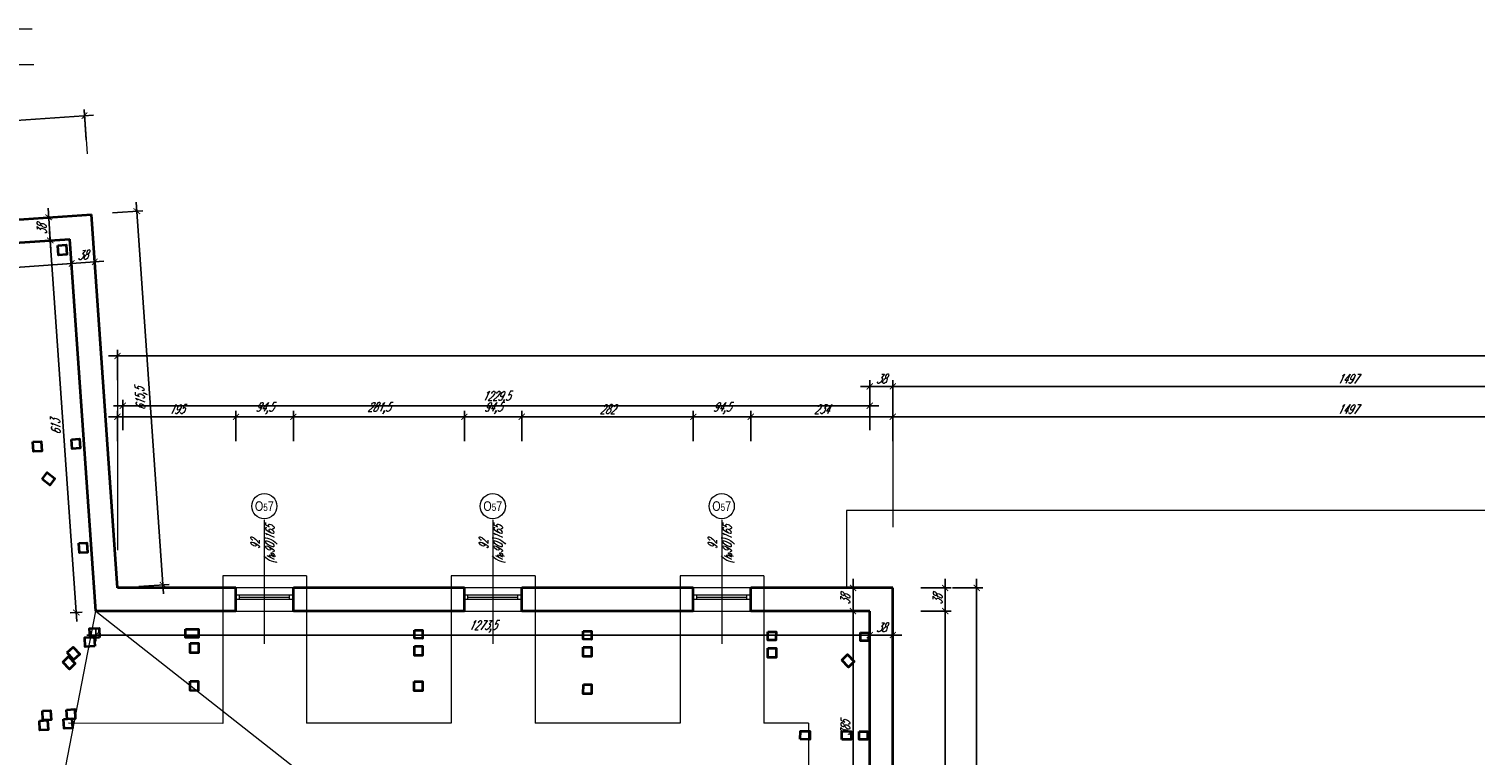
# Model space of a CAD drawing. Header units: millimetres. Extents: x 402 to 79005, y -7782 to 89952.
# Tile 9 of 256: x 22728 to 25107, y 10147 to 11341. Entities that reach past the tile are written whole.
import ezdxf

# ---------------------------------------------------------------- set-up
doc = ezdxf.new("R2010")
doc.units = ezdxf.units.MM
doc.header["$LTSCALE"] = 10
doc.linetypes.add('DASHED', pattern=[19.05, 12.7, -6.35])
doc.layers.get('0').update_dxf_attribs({"lineweight": 0})
doc.layers.get('Defpoints').update_dxf_attribs({"color": 253})
for name, color, linetype, lineweight in [('01-2_konstrukcja dachu', 253, 'Continuous', 35), ('01_ściany', 253, 'Continuous', 35), ('03-01_okna', 253, 'Continuous', 15), ('04-1_widok', 253, 'Continuous', 5), ('04-2_nad', 253, 'DASHED', 5), ('05-01_wymiary', 253, 'Continuous', 5), ('05-03_opis', 253, 'Continuous', 5)]:
    doc.layers.add(name, color=color, linetype=linetype, lineweight=lineweight)
doc.styles.add('ariel', font='ARIAL.TTF', dxfattribs={"width": 0.8})
doc.styles.add('ariel_wym', font='simplex.shx', dxfattribs={"width": 0.65, "oblique": 25})
doc.dimstyles.new('ariel 50', dxfattribs={"dimtxt": 15, "dimasz": 10, "dimexe": 10, "dimexo": 0, "dimgap": 5, "dimtad": 1, "dimdec": 1, "dimrnd": 0.5, "dimtxsty": 'ariel_wym', "dimblk": 'ARCHTICK', "dimcen": 2.5, "dimdle": 15, "dimazin": 0, "dimtfac": 1, "dimtdec": 1, "dimtix": 1, "dimtmove": 0, "dimatfit": 3, "dimldrblk": 'DOT', "dimfxl": 0, "dimarcsym": 0})
doc.dimstyles.new('ariel 50 wnętrze', dxfattribs={"dimtxt": 15, "dimasz": 10, "dimexe": 10, "dimexo": 0, "dimgap": 5, "dimtad": 1, "dimdec": 1, "dimrnd": 0.5, "dimtxsty": 'ariel_wym', "dimblk": 'ARCHTICK', "dimcen": 2.5, "dimdle": 15, "dimazin": 0, "dimtfac": 1, "dimtdec": 1, "dimtix": 1, "dimtmove": 0, "dimatfit": 3, "dimldrblk": 'DOT', "dimfxl": 0, "dimarcsym": 0})

# ---------------------------------------------------------------- blocks, each defined once
blk = doc.blocks.new('_ArchTick')
at = {"color": 0, "linetype": 'ByBlock', "const_width": 0.15}
blk.add_lwpolyline([(-0.5, -0.5), (0.5, 0.5)], dxfattribs=at)
blk = doc.blocks.new('*D3424')
at = {"layer": '05-01_wymiary', "color": 0, "lineweight": -2}
for p, q in [((22873.3, 10662.9), (22873.3, 10712.9)), ((23068.2, 10662.9), (23068.2, 10712.9)), ((22858.3, 10702.9), (23083.2, 10702.9))]:
    blk.add_line(p, q, dxfattribs=at)
at = {"layer": 'Defpoints', "color": 0, "lineweight": 0}
for p in [(23068.2, 10702.9), (22873.3, 10421.5), (23068.2, 10383.5)]:
    blk.add_point(p, dxfattribs=at)
at = {"layer": '05-01_wymiary', "color": 0, "lineweight": -2, "xscale": 10, "yscale": 10, "zscale": 10, "rotation": 180}
blk.add_blockref('_ArchTick', (22873.3, 10702.9), dxfattribs=at)
at = {"layer": '05-01_wymiary', "color": 0, "lineweight": -2, "xscale": 10, "yscale": 10, "zscale": 10}
blk.add_blockref('_ArchTick', (23068.2, 10702.9), dxfattribs=at)
at = {"layer": '05-01_wymiary', "color": 0, "insert": (22970.7, 10715.4), "char_height": 15, "attachment_point": 5, "style": 'ariel_wym'}
blk.add_mtext('195', dxfattribs=at)
blk = doc.blocks.new('_Dot')
at = {"color": 0, "linetype": 'ByBlock', "lineweight": -2}
blk.add_line((-0.5, 0), (-1, 0), dxfattribs=at)
at = {"color": 0, "linetype": 'ByBlock', "const_width": 0.5}
blk.add_lwpolyline([(-0.25, 0, 1), (0.25, 0, 1)], format="xyb", close=True, dxfattribs=at)
blk = doc.blocks.new('*D3425')
at = {"layer": '05-01_wymiary', "color": 0, "lineweight": -2}
for p, q in [((23068.2, 10662.9), (23068.2, 10712.9)), ((23162.7, 10662.9), (23162.7, 10712.9)), ((23053.2, 10702.9), (23177.7, 10702.9))]:
    blk.add_line(p, q, dxfattribs=at)
at = {"layer": 'Defpoints', "color": 0, "lineweight": 0}
for p in [(23162.7, 10702.9), (23068.2, 10383.5), (23162.7, 10383.5)]:
    blk.add_point(p, dxfattribs=at)
at = {"layer": '05-01_wymiary', "color": 0, "lineweight": -2, "xscale": 10, "yscale": 10, "zscale": 10, "rotation": 180}
blk.add_blockref('_ArchTick', (23068.2, 10702.9), dxfattribs=at)
at = {"layer": '05-01_wymiary', "color": 0, "lineweight": -2, "xscale": 10, "yscale": 10, "zscale": 10}
blk.add_blockref('_ArchTick', (23162.7, 10702.9), dxfattribs=at)
at = {"layer": '05-01_wymiary', "color": 0, "insert": (23115.4, 10716.8), "char_height": 15, "attachment_point": 5, "style": 'ariel_wym'}
blk.add_mtext('94,5', dxfattribs=at)
blk = doc.blocks.new('*D3426')
at = {"layer": '05-01_wymiary', "color": 0, "lineweight": -2}
for p, q in [((23162.7, 10662.9), (23162.7, 10712.9)), ((23444.1, 10662.9), (23444.1, 10712.9)), ((23147.7, 10702.9), (23459.1, 10702.9))]:
    blk.add_line(p, q, dxfattribs=at)
at = {"layer": 'Defpoints', "color": 0, "lineweight": 0}
for p in [(23444.1, 10702.9), (23162.7, 10383.5), (23444.1, 10383.5)]:
    blk.add_point(p, dxfattribs=at)
at = {"layer": '05-01_wymiary', "color": 0, "lineweight": -2, "xscale": 10, "yscale": 10, "zscale": 10, "rotation": 180}
blk.add_blockref('_ArchTick', (23162.7, 10702.9), dxfattribs=at)
at = {"layer": '05-01_wymiary', "color": 0, "lineweight": -2, "xscale": 10, "yscale": 10, "zscale": 10}
blk.add_blockref('_ArchTick', (23444.1, 10702.9), dxfattribs=at)
at = {"layer": '05-01_wymiary', "color": 0, "insert": (23303.4, 10716.8), "char_height": 15, "attachment_point": 5, "style": 'ariel_wym'}
blk.add_mtext('281,5', dxfattribs=at)
blk = doc.blocks.new('*D3427')
at = {"layer": '05-01_wymiary', "color": 0, "lineweight": -2}
for p, q in [((23444.1, 10662.9), (23444.1, 10712.9)), ((23538.6, 10662.9), (23538.6, 10712.9)), ((23429.1, 10702.9), (23553.6, 10702.9))]:
    blk.add_line(p, q, dxfattribs=at)
at = {"layer": 'Defpoints', "color": 0, "lineweight": 0}
for p in [(23538.6, 10702.9), (23444.1, 10383.5), (23538.6, 10383.5)]:
    blk.add_point(p, dxfattribs=at)
at = {"layer": '05-01_wymiary', "color": 0, "lineweight": -2, "xscale": 10, "yscale": 10, "zscale": 10, "rotation": 180}
blk.add_blockref('_ArchTick', (23444.1, 10702.9), dxfattribs=at)
at = {"layer": '05-01_wymiary', "color": 0, "lineweight": -2, "xscale": 10, "yscale": 10, "zscale": 10}
blk.add_blockref('_ArchTick', (23538.6, 10702.9), dxfattribs=at)
at = {"layer": '05-01_wymiary', "color": 0, "insert": (23491.4, 10716.8), "char_height": 15, "attachment_point": 5, "style": 'ariel_wym'}
blk.add_mtext('94,5', dxfattribs=at)
blk = doc.blocks.new('*D3428')
at = {"layer": '05-01_wymiary', "color": 0, "lineweight": -2}
for p, q in [((23538.6, 10662.9), (23538.6, 10712.9)), ((23820.9, 10662.9), (23820.9, 10712.9)), ((23523.6, 10702.9), (23835.9, 10702.9))]:
    blk.add_line(p, q, dxfattribs=at)
at = {"layer": 'Defpoints', "color": 0, "lineweight": 0}
for p in [(23820.9, 10702.9), (23538.6, 10383.5), (23820.9, 10383.5)]:
    blk.add_point(p, dxfattribs=at)
at = {"layer": '05-01_wymiary', "color": 0, "lineweight": -2, "xscale": 10, "yscale": 10, "zscale": 10, "rotation": 180}
blk.add_blockref('_ArchTick', (23538.6, 10702.9), dxfattribs=at)
at = {"layer": '05-01_wymiary', "color": 0, "lineweight": -2, "xscale": 10, "yscale": 10, "zscale": 10}
blk.add_blockref('_ArchTick', (23820.9, 10702.9), dxfattribs=at)
at = {"layer": '05-01_wymiary', "color": 0, "insert": (23679.7, 10715.4), "char_height": 15, "attachment_point": 5, "style": 'ariel_wym'}
blk.add_mtext('282', dxfattribs=at)
blk = doc.blocks.new('*D3429')
at = {"layer": '05-01_wymiary', "color": 0, "lineweight": -2}
for p, q in [((23820.9, 10662.9), (23820.9, 10712.9)), ((23915.4, 10662.9), (23915.4, 10712.9)), ((23805.9, 10702.9), (23930.4, 10702.9))]:
    blk.add_line(p, q, dxfattribs=at)
at = {"layer": 'Defpoints', "color": 0, "lineweight": 0}
for p in [(23915.4, 10702.9), (23820.9, 10383.5), (23915.4, 10383.5)]:
    blk.add_point(p, dxfattribs=at)
at = {"layer": '05-01_wymiary', "color": 0, "lineweight": -2, "xscale": 10, "yscale": 10, "zscale": 10, "rotation": 180}
blk.add_blockref('_ArchTick', (23820.9, 10702.9), dxfattribs=at)
at = {"layer": '05-01_wymiary', "color": 0, "lineweight": -2, "xscale": 10, "yscale": 10, "zscale": 10}
blk.add_blockref('_ArchTick', (23915.4, 10702.9), dxfattribs=at)
at = {"layer": '05-01_wymiary', "color": 0, "insert": (23868.1, 10716.8), "char_height": 15, "attachment_point": 5, "style": 'ariel_wym'}
blk.add_mtext('94,5', dxfattribs=at)
blk = doc.blocks.new('*D3430')
at = {"layer": '05-01_wymiary', "color": 0, "lineweight": -2}
for p, q in [((23915.4, 10662.9), (23915.4, 10712.9)), ((24149.2, 10662.9), (24149.2, 10712.9)), ((23900.4, 10702.9), (24164.2, 10702.9))]:
    blk.add_line(p, q, dxfattribs=at)
at = {"layer": 'Defpoints', "color": 0, "lineweight": 0}
for p in [(24149.2, 10702.9), (24149.2, 10421.5), (23915.4, 10383.5)]:
    blk.add_point(p, dxfattribs=at)
at = {"layer": '05-01_wymiary', "color": 0, "lineweight": -2, "xscale": 10, "yscale": 10, "zscale": 10, "rotation": 180}
blk.add_blockref('_ArchTick', (23915.4, 10702.9), dxfattribs=at)
at = {"layer": '05-01_wymiary', "color": 0, "lineweight": -2, "xscale": 10, "yscale": 10, "zscale": 10}
blk.add_blockref('_ArchTick', (24149.2, 10702.9), dxfattribs=at)
at = {"layer": '05-01_wymiary', "color": 0, "insert": (24032.3, 10715.4), "char_height": 15, "attachment_point": 5, "style": 'ariel_wym'}
blk.add_mtext('234', dxfattribs=at)
blk = doc.blocks.new('*D3431')
at = {"layer": '05-01_wymiary', "color": 0, "lineweight": -2}
for p, q in [((24149.2, 10662.9), (24149.2, 10712.9)), ((25646.2, 10662.9), (25646.2, 10712.9)), ((24134.2, 10702.9), (25661.2, 10702.9))]:
    blk.add_line(p, q, dxfattribs=at)
at = {"layer": 'Defpoints', "color": 0, "lineweight": 0}
for p in [(25646.2, 10702.9), (24149.2, 10421.5), (25646.2, 10421.5)]:
    blk.add_point(p, dxfattribs=at)
at = {"layer": '05-01_wymiary', "color": 0, "lineweight": -2, "xscale": 10, "yscale": 10, "zscale": 10, "rotation": 180}
blk.add_blockref('_ArchTick', (24149.2, 10702.9), dxfattribs=at)
at = {"layer": '05-01_wymiary', "color": 0, "lineweight": -2, "xscale": 10, "yscale": 10, "zscale": 10}
blk.add_blockref('_ArchTick', (25646.2, 10702.9), dxfattribs=at)
at = {"layer": '05-01_wymiary', "color": 0, "insert": (24897.7, 10715.4), "char_height": 15, "attachment_point": 5, "style": 'ariel_wym'}
blk.add_mtext('1497', dxfattribs=at)
blk = doc.blocks.new('*D3450')
at = {"layer": '05-01_wymiary', "color": 0, "lineweight": -2}
for p, q in [((24149.2, 10712.9), (24149.2, 10762.9)), ((25646.2, 10712.9), (25646.2, 10762.9)), ((25661.2, 10752.9), (24134.2, 10752.9))]:
    blk.add_line(p, q, dxfattribs=at)
at = {"layer": 'Defpoints', "color": 0, "lineweight": 0}
for p in [(24149.2, 10752.9), (24149.2, 10421.5), (25646.2, 10421.5)]:
    blk.add_point(p, dxfattribs=at)
at = {"layer": '05-01_wymiary', "color": 0, "lineweight": -2, "xscale": 10, "yscale": 10, "zscale": 10, "rotation": 180}
blk.add_blockref('_ArchTick', (24149.2, 10752.9), dxfattribs=at)
at = {"layer": '05-01_wymiary', "color": 0, "lineweight": -2, "xscale": 10, "yscale": 10, "zscale": 10}
blk.add_blockref('_ArchTick', (25646.2, 10752.9), dxfattribs=at)
at = {"layer": '05-01_wymiary', "color": 0, "insert": (24897.7, 10765.4), "char_height": 15, "attachment_point": 5, "style": 'ariel_wym'}
blk.add_mtext('1497', dxfattribs=at)
blk = doc.blocks.new('*D3451')
at = {"layer": '05-01_wymiary', "color": 0, "lineweight": -2}
for p, q in [((24111.2, 10712.9), (24111.2, 10762.9)), ((24149.2, 10712.9), (24149.2, 10762.9)), ((24164.2, 10752.9), (24096.2, 10752.9))]:
    blk.add_line(p, q, dxfattribs=at)
at = {"layer": 'Defpoints', "color": 0, "lineweight": 0}
for p in [(24111.2, 10752.9), (24149.2, 10421.5), (24111.2, 10383.5)]:
    blk.add_point(p, dxfattribs=at)
at = {"layer": '05-01_wymiary', "color": 0, "lineweight": -2, "xscale": 10, "yscale": 10, "zscale": 10, "rotation": 180}
blk.add_blockref('_ArchTick', (24111.2, 10752.9), dxfattribs=at)
at = {"layer": '05-01_wymiary', "color": 0, "lineweight": -2, "xscale": 10, "yscale": 10, "zscale": 10}
blk.add_blockref('_ArchTick', (24149.2, 10752.9), dxfattribs=at)
at = {"layer": '05-01_wymiary', "color": 0, "insert": (24130.2, 10765.4), "char_height": 15, "attachment_point": 5, "style": 'ariel_wym'}
blk.add_mtext('38', dxfattribs=at)
blk = doc.blocks.new('*D3452')
at = {"layer": '05-01_wymiary', "color": 0, "lineweight": -2}
for p, q in [((24126.2, 10721), (22866.9, 10721)), ((22881.9, 10681), (22881.9, 10731)), ((24111.2, 10681), (24111.2, 10731))]:
    blk.add_line(p, q, dxfattribs=at)
at = {"layer": 'Defpoints', "color": 0, "lineweight": 0}
for p in [(22881.9, 10721), (24111.2, 10383.5), (22881.9, 10297.5)]:
    blk.add_point(p, dxfattribs=at)
at = {"layer": '05-01_wymiary', "color": 0, "lineweight": -2, "xscale": 10, "yscale": 10, "zscale": 10, "rotation": 180}
blk.add_blockref('_ArchTick', (22881.9, 10721), dxfattribs=at)
at = {"layer": '05-01_wymiary', "color": 0, "lineweight": -2, "xscale": 10, "yscale": 10, "zscale": 10}
blk.add_blockref('_ArchTick', (24111.2, 10721), dxfattribs=at)
at = {"layer": '05-01_wymiary', "color": 0, "insert": (23496.6, 10735), "char_height": 15, "attachment_point": 5, "style": 'ariel_wym'}
blk.add_mtext('1229,5', dxfattribs=at)
blk = doc.blocks.new('*D3453')
at = {"layer": '05-01_wymiary', "color": 0, "lineweight": -2}
for p, q in [((22873.3, 10762.9), (22873.3, 10812.9)), ((27686.2, 10762.9), (27686.2, 10812.9)), ((22858.3, 10802.9), (27701.2, 10802.9))]:
    blk.add_line(p, q, dxfattribs=at)
at = {"layer": 'Defpoints', "color": 0, "lineweight": 0}
for p in [(27686.2, 10802.9), (22873.3, 10421.5), (27686.2, 10383.5)]:
    blk.add_point(p, dxfattribs=at)
at = {"layer": '05-01_wymiary', "color": 0, "lineweight": -2, "xscale": 10, "yscale": 10, "zscale": 10, "rotation": 180}
blk.add_blockref('_ArchTick', (22873.3, 10802.9), dxfattribs=at)
at = {"layer": '05-01_wymiary', "color": 0, "lineweight": -2, "xscale": 10, "yscale": 10, "zscale": 10}
blk.add_blockref('_ArchTick', (27686.2, 10802.9), dxfattribs=at)
at = {"layer": '05-01_wymiary', "color": 0, "insert": (25279.7, 10815.4), "char_height": 15, "attachment_point": 5, "style": 'ariel_wym'}
blk.add_mtext('4813', dxfattribs=at)
blk = doc.blocks.new('*D3454')
at = {"layer": '05-01_wymiary', "color": 0, "lineweight": -2}
for p, q in [((24235.5, 10436.5), (24235.5, 10368.5)), ((24195.5, 10421.5), (24245.5, 10421.5)), ((24195.5, 10383.5), (24245.5, 10383.5))]:
    blk.add_line(p, q, dxfattribs=at)
at = {"layer": 'Defpoints', "color": 0, "lineweight": 0}
for p in [(24149.2, 10421.5), (24111.2, 10383.5), (24235.5, 10383.5)]:
    blk.add_point(p, dxfattribs=at)
at = {"layer": '05-01_wymiary', "color": 0, "lineweight": -2, "xscale": 10, "yscale": 10, "zscale": 10}
for p, rotation in [((24235.5, 10421.5), 90), ((24235.5, 10383.5), 270)]:
    blk.add_blockref('_ArchTick', p, dxfattribs=dict(at, rotation=rotation))
at = {"layer": '05-01_wymiary', "color": 0, "insert": (24223, 10402.5), "char_height": 15, "attachment_point": 5, "rotation": 90, "style": 'ariel_wym'}
blk.add_mtext('38', dxfattribs=at)
blk = doc.blocks.new('*D3455')
at = {"layer": '05-01_wymiary', "color": 0, "lineweight": -2}
for p, q in [((24195.5, 10383.5), (24245.5, 10383.5)), ((24235.5, 10398.5), (24235.5, 9366.9)), ((24195.5, 9381.9), (24245.5, 9381.9))]:
    blk.add_line(p, q, dxfattribs=at)
at = {"layer": 'Defpoints', "color": 0, "lineweight": 0}
for p in [(24111.2, 10383.5), (24111.2, 9381.9), (24235.5, 9381.9)]:
    blk.add_point(p, dxfattribs=at)
at = {"layer": '05-01_wymiary', "color": 0, "lineweight": -2, "xscale": 10, "yscale": 10, "zscale": 10}
for p, rotation in [((24235.5, 10383.5), 90), ((24235.5, 9381.9), 270)]:
    blk.add_blockref('_ArchTick', p, dxfattribs=dict(at, rotation=rotation))
at = {"layer": '05-01_wymiary', "color": 0, "insert": (24221.5, 9882.7), "char_height": 15, "attachment_point": 5, "rotation": 90, "style": 'ariel_wym'}
blk.add_mtext('1001,5', dxfattribs=at)
blk = doc.blocks.new('*D3457')
at = {"layer": '05-01_wymiary', "color": 0, "lineweight": -2}
for p, q in [((24287.2, 9328.9), (24287.2, 10436.5)), ((24247.2, 10421.5), (24297.2, 10421.5)), ((24247.2, 9343.9), (24297.2, 9343.9))]:
    blk.add_line(p, q, dxfattribs=at)
at = {"layer": 'Defpoints', "color": 0, "lineweight": 0}
for p in [(24149.2, 10421.5), (24287.2, 10421.5), (24149.2, 9343.9)]:
    blk.add_point(p, dxfattribs=at)
at = {"layer": '05-01_wymiary', "color": 0, "lineweight": -2, "xscale": 10, "yscale": 10, "zscale": 10}
for p, rotation in [((24287.2, 10421.5), 90), ((24287.2, 9343.9), 270)]:
    blk.add_blockref('_ArchTick', p, dxfattribs=dict(at, rotation=rotation))
at = {"layer": '05-01_wymiary', "color": 0, "insert": (24273.3, 9882.7), "char_height": 15, "attachment_point": 5, "rotation": 90, "style": 'ariel_wym'}
blk.add_mtext('1077,5', dxfattribs=at)
blk = doc.blocks.new('*D3543')
at = {"layer": '05-01_wymiary', "color": 0, "lineweight": -2}
for p, q in [((21811.4, 11127.5), (22833.9, 11199)), ((22821.8, 11158.1), (22818.3, 11207.9)), ((21829.2, 11088.6), (21825.7, 11138.5))]:
    blk.add_line(p, q, dxfattribs=at)
at = {"layer": 'Defpoints', "color": 0, "lineweight": 0}
for p in [(22819, 11198), (22830.3, 11035.7), (21837.7, 10966.3)]:
    blk.add_point(p, dxfattribs=at)
at = {"layer": '05-01_wymiary', "color": 0, "lineweight": -2, "xscale": 10, "yscale": 10, "zscale": 10}
for p, rotation in [((22819, 11198), 4.000000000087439), ((21826.4, 11128.5), 184.0000000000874)]:
    blk.add_blockref('_ArchTick', p, dxfattribs=dict(at, rotation=rotation))
at = {"layer": '05-01_wymiary', "color": 0, "insert": (22321.8, 11175.7), "char_height": 15, "attachment_point": 5, "rotation": 4, "style": 'ariel_wym'}
blk.add_mtext('995', dxfattribs=at)
blk = doc.blocks.new('*D3544')
at = {"layer": '05-01_wymiary', "color": 0, "lineweight": -2}
for p, q in [((22833.9, 11199), (21811.4, 11127.5)), ((22818.3, 11207.9), (22819.7, 11188)), ((21825.7, 11138.5), (21827.1, 11118.6))]:
    blk.add_line(p, q, dxfattribs=at)
at = {"layer": 'Defpoints', "color": 0, "lineweight": 0}
for p in [(22818.3, 11207.9), (21825.7, 11138.5), (21826.4, 11128.5)]:
    blk.add_point(p, dxfattribs=at)
at = {"layer": '05-01_wymiary', "color": 0, "lineweight": -2, "xscale": 10, "yscale": 10, "zscale": 10}
for p, rotation in [((22819, 11198), 4.000000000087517), ((21826.4, 11128.5), 184.0000000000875)]:
    blk.add_blockref('_ArchTick', p, dxfattribs=dict(at, rotation=rotation))
at = {"layer": '05-01_wymiary', "color": 0, "insert": (22321.8, 11175.7), "char_height": 15, "attachment_point": 5, "rotation": 4, "style": 'ariel_wym'}
blk.add_mtext('995', dxfattribs=at)
blk = doc.blocks.new('*D3545')
at = {"layer": '05-01_wymiary', "color": 0, "lineweight": -2}
for p, q in [((22949.1, 10411.7), (22904.1, 11055.9)), ((22865.2, 11038.1), (22915.1, 11041.6)), ((22908.2, 10423.9), (22958.1, 10427.4))]:
    blk.add_line(p, q, dxfattribs=at)
at = {"layer": 'Defpoints', "color": 0, "lineweight": 0}
for p in [(22830.3, 11035.7), (22905.1, 11040.9), (22873.3, 10421.5)]:
    blk.add_point(p, dxfattribs=at)
at = {"layer": '05-01_wymiary', "color": 0, "lineweight": -2, "xscale": 10, "yscale": 10, "zscale": 10}
for p, rotation in [((22905.1, 11040.9), 94.0000000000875), ((22948.1, 10426.7), 274.0000000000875)]:
    blk.add_blockref('_ArchTick', p, dxfattribs=dict(at, rotation=rotation))
at = {"layer": '05-01_wymiary', "color": 0, "insert": (22912.7, 10732.8), "char_height": 15, "attachment_point": 5, "rotation": 94, "style": 'ariel_wym'}
blk.add_mtext('615,5', dxfattribs=at)
blk = doc.blocks.new('*D3699')
at = {"layer": '05-01_wymiary', "color": 0, "lineweight": -2}
for p, q in [((22837.8, 10354.1), (22837.8, 10334.1)), ((24111.2, 10354.1), (24111.2, 10334.1)), ((22822.8, 10344.1), (24126.2, 10344.1))]:
    blk.add_line(p, q, dxfattribs=at)
at = {"layer": 'Defpoints', "color": 0, "lineweight": 0}
for p in [(22837.8, 10383.5), (24111.2, 10383.5), (24111.2, 10344.1)]:
    blk.add_point(p, dxfattribs=at)
at = {"layer": '05-01_wymiary', "color": 0, "lineweight": -2, "xscale": 10, "yscale": 10, "zscale": 10, "rotation": 180}
blk.add_blockref('_ArchTick', (22837.8, 10344.1), dxfattribs=at)
at = {"layer": '05-01_wymiary', "color": 0, "lineweight": -2, "xscale": 10, "yscale": 10, "zscale": 10}
blk.add_blockref('_ArchTick', (24111.2, 10344.1), dxfattribs=at)
at = {"layer": '05-01_wymiary', "color": 0, "insert": (23474.5, 10358), "char_height": 15, "attachment_point": 5, "style": 'ariel_wym'}
blk.add_mtext('1273,5', dxfattribs=at)
blk = doc.blocks.new('*D3700')
at = {"layer": '05-01_wymiary', "color": 0, "lineweight": -2}
for p, q in [((24111.2, 10354.1), (24111.2, 10334.1)), ((24149.2, 10354.1), (24149.2, 10334.1)), ((24096.2, 10344.1), (24164.2, 10344.1))]:
    blk.add_line(p, q, dxfattribs=at)
at = {"layer": 'Defpoints', "color": 0, "lineweight": 0}
for p in [(24149.2, 10421.5), (24111.2, 10383.5), (24149.2, 10344.1)]:
    blk.add_point(p, dxfattribs=at)
at = {"layer": '05-01_wymiary', "color": 0, "lineweight": -2, "xscale": 10, "yscale": 10, "zscale": 10, "rotation": 180}
blk.add_blockref('_ArchTick', (24111.2, 10344.1), dxfattribs=at)
at = {"layer": '05-01_wymiary', "color": 0, "lineweight": -2, "xscale": 10, "yscale": 10, "zscale": 10}
blk.add_blockref('_ArchTick', (24149.2, 10344.1), dxfattribs=at)
at = {"layer": '05-01_wymiary', "color": 0, "insert": (24130.2, 10356.6), "char_height": 15, "attachment_point": 5, "style": 'ariel_wym'}
blk.add_mtext('38', dxfattribs=at)
blk = doc.blocks.new('*D3701')
at = {"layer": '05-01_wymiary', "color": 0, "lineweight": -2}
for p, q in [((24083.7, 10436.5), (24083.7, 10368.5)), ((24093.7, 10421.5), (24073.7, 10421.5)), ((24093.7, 10383.5), (24073.7, 10383.5))]:
    blk.add_line(p, q, dxfattribs=at)
at = {"layer": 'Defpoints', "color": 0, "lineweight": 0}
for p in [(24149.2, 10421.5), (24083.7, 10383.5), (24111.2, 10383.5)]:
    blk.add_point(p, dxfattribs=at)
at = {"layer": '05-01_wymiary', "color": 0, "lineweight": -2, "xscale": 10, "yscale": 10, "zscale": 10}
for p, rotation in [((24083.7, 10421.5), 90), ((24083.7, 10383.5), 270)]:
    blk.add_blockref('_ArchTick', p, dxfattribs=dict(at, rotation=rotation))
at = {"layer": '05-01_wymiary', "color": 0, "insert": (24071.2, 10402.5), "char_height": 15, "attachment_point": 5, "rotation": 90, "style": 'ariel_wym'}
blk.add_mtext('38', dxfattribs=at)
blk = doc.blocks.new('*D3702')
at = {"layer": '05-01_wymiary', "color": 0, "lineweight": -2}
for p, q in [((24093.7, 10383.5), (24073.7, 10383.5)), ((24083.7, 10398.5), (24083.7, 9983.5)), ((24093.7, 9998.5), (24073.7, 9998.5))]:
    blk.add_line(p, q, dxfattribs=at)
at = {"layer": 'Defpoints', "color": 0, "lineweight": 0}
for p in [(24111.2, 10383.5), (24083.7, 9998.5), (24100.7, 9998.5)]:
    blk.add_point(p, dxfattribs=at)
at = {"layer": '05-01_wymiary', "color": 0, "lineweight": -2, "xscale": 10, "yscale": 10, "zscale": 10}
for p, rotation in [((24083.7, 10383.5), 90), ((24083.7, 9998.5), 270)]:
    blk.add_blockref('_ArchTick', p, dxfattribs=dict(at, rotation=rotation))
at = {"layer": '05-01_wymiary', "color": 0, "insert": (24071.2, 10191), "char_height": 15, "attachment_point": 5, "rotation": 90, "style": 'ariel_wym'}
blk.add_mtext('385', dxfattribs=at)
blk = doc.blocks.new('*D3714')
at = {"layer": '05-01_wymiary', "color": 0, "lineweight": -2}
for p, q in [((22806.5, 10366.2), (22761.6, 11007.8)), ((22772.7, 10993.6), (22752.7, 10992.2)), ((22815.4, 10381.9), (22795.5, 10380.5))]:
    blk.add_line(p, q, dxfattribs=at)
at = {"layer": 'Defpoints', "color": 0, "lineweight": 0}
for p in [(22762.7, 10992.9), (22795, 10995.1), (22837.8, 10383.5)]:
    blk.add_point(p, dxfattribs=at)
at = {"layer": '05-01_wymiary', "color": 0, "lineweight": -2, "xscale": 10, "yscale": 10, "zscale": 10}
for p, rotation in [((22762.7, 10992.9), 94.00000000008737), ((22805.5, 10381.2), 274.0000000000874)]:
    blk.add_blockref('_ArchTick', p, dxfattribs=dict(at, rotation=rotation))
at = {"layer": '05-01_wymiary', "color": 0, "insert": (22771.6, 10686.2), "char_height": 15, "attachment_point": 5, "rotation": 94, "style": 'ariel_wym'}
blk.add_mtext('613', dxfattribs=at)
blk = doc.blocks.new('*D3715')
at = {"layer": '05-01_wymiary', "color": 0, "lineweight": -2}
for p, q in [((22763.7, 10977.9), (22759, 11045.8)), ((22770, 11031.5), (22750.1, 11030.1)), ((22772.7, 10993.6), (22752.7, 10992.2))]:
    blk.add_line(p, q, dxfattribs=at)
at = {"layer": 'Defpoints', "color": 0, "lineweight": 0}
for p in [(22760, 11030.8), (22830.3, 11035.7), (22833, 10997.8)]:
    blk.add_point(p, dxfattribs=at)
at = {"layer": '05-01_wymiary', "color": 0, "lineweight": -2, "xscale": 10, "yscale": 10, "zscale": 10}
for p, rotation in [((22760, 11030.8), 94.00000000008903), ((22762.7, 10992.9), 274.000000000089)]:
    blk.add_blockref('_ArchTick', p, dxfattribs=dict(at, rotation=rotation))
at = {"layer": '05-01_wymiary', "color": 0, "insert": (22748.9, 11011), "char_height": 15, "attachment_point": 5, "rotation": 94, "style": 'ariel_wym'}
blk.add_mtext('38', dxfattribs=at)
blk = doc.blocks.new('*D3716')
at = {"layer": '05-01_wymiary', "color": 0, "lineweight": -2}
for p, q in [((22518.5, 10935.4), (22812.8, 10956)), ((22797.2, 10964.9), (22798.6, 10945)), ((22532.8, 10946.5), (22534.2, 10926.5))]:
    blk.add_line(p, q, dxfattribs=at)
at = {"layer": 'Defpoints', "color": 0, "lineweight": 0}
for p in [(22530.7, 10976.7), (22795, 10995.1), (22797.9, 10955)]:
    blk.add_point(p, dxfattribs=at)
at = {"layer": '05-01_wymiary', "color": 0, "lineweight": -2, "xscale": 10, "yscale": 10, "zscale": 10}
for p, rotation in [((22797.9, 10955), 4.000000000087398), ((22533.5, 10936.5), 184.0000000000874)]:
    blk.add_blockref('_ArchTick', p, dxfattribs=dict(at, rotation=rotation))
at = {"layer": '05-01_wymiary', "color": 0, "insert": (22664.8, 10958.2), "char_height": 15, "attachment_point": 5, "rotation": 4, "style": 'ariel_wym'}
blk.add_mtext('265', dxfattribs=at)
blk = doc.blocks.new('*D3717')
at = {"layer": '05-01_wymiary', "color": 0, "lineweight": -2}
for p, q in [((22782.9, 10953.9), (22850.7, 10958.7)), ((22797.2, 10964.9), (22798.6, 10945)), ((22835.1, 10967.6), (22836.5, 10947.6))]:
    blk.add_line(p, q, dxfattribs=at)
at = {"layer": 'Defpoints', "color": 0, "lineweight": 0}
for p in [(22830.3, 11035.7), (22795, 10995.1), (22835.8, 10957.6)]:
    blk.add_point(p, dxfattribs=at)
at = {"layer": '05-01_wymiary', "color": 0, "lineweight": -2, "xscale": 10, "yscale": 10, "zscale": 10}
for p, rotation in [((22797.9, 10955), 184.0000000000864), ((22835.8, 10957.6), 4.00000000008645)]:
    blk.add_blockref('_ArchTick', p, dxfattribs=dict(at, rotation=rotation))
at = {"layer": '05-01_wymiary', "color": 0, "insert": (22815.9, 10968.8), "char_height": 15, "attachment_point": 5, "rotation": 4, "style": 'ariel_wym'}
blk.add_mtext('38', dxfattribs=at)

msp = doc.modelspace()

# ---------------------------------------------------------------- linework, layer by layer
at = {"layer": '01-2_konstrukcja dachu'}
for points in [[(22775.14, 10984.74), (22788.6, 10985.69), (22789.72, 10969.73), (22776.25, 10968.78)], [(22797.47, 10665.78), (22810.93, 10666.72), (22812.02, 10651.26), (22798.55, 10650.31)], [(22749.17, 10600.62), (22757.5, 10611.24), (22770.09, 10601.37), (22761.76, 10590.74)], [(22809.43, 10494.94), (22822.89, 10495.89), (22824.01, 10479.93), (22810.54, 10478.98)], [(22843.6, 10340.16), (22828.12, 10339.43), (22827.38, 10354.91), (22842.86, 10355.65)], [(22985.19, 10353.67), (23006.69, 10353.56), (23006.62, 10340.06), (22985.12, 10340.17)], [(22835.81, 10325.74), (22820.34, 10324.66), (22819.26, 10340.12), (22834.72, 10341.2)], [(22993.01, 10330.58), (23006.51, 10330.51), (23006.43, 10315.01), (22992.93, 10315.08)], [(23361.93, 10352.2), (23375.43, 10352.13), (23375.36, 10338.63), (23361.86, 10338.7)], [(23639.77, 10350.59), (23653.27, 10350.52), (23653.2, 10337.02), (23639.7, 10337.09)], [(23943.51, 10349.19), (23957.01, 10349.12), (23956.94, 10335.62), (23943.44, 10335.69)], [(24096.03, 10347.99), (24109.53, 10347.92), (24109.46, 10334.42), (24095.96, 10334.49)], [(22783.04, 10299.52), (22792.73, 10308.92), (22803.87, 10297.44), (22794.18, 10288.04)], [(22790.26, 10315.13), (22800.16, 10324.31), (22811.04, 10312.58), (22801.14, 10303.4)], [(23361.93, 10325.77), (23375.42, 10325.7), (23375.34, 10310.2), (23361.84, 10310.27)], [(23639.72, 10324.34), (23653.22, 10324.27), (23653.14, 10308.77), (23639.64, 10308.84)], [(23943.57, 10322.76), (23957.07, 10322.69), (23956.99, 10307.19), (23943.49, 10307.26)], [(24065.06, 10302.51), (24074.77, 10311.89), (24085.89, 10300.37), (24076.17, 10291)], [(22992.69, 10268.14), (23006.19, 10268.07), (23006.11, 10252.57), (22992.61, 10252.64)], [(23361.62, 10267.67), (23375.12, 10267.6), (23375.04, 10252.1), (23361.54, 10252.17)], [(23639.91, 10262.85), (23653.41, 10262.78), (23653.33, 10247.28), (23639.83, 10247.35)], [(22749.72, 10219.44), (22763.21, 10220.09), (22763.94, 10204.6), (22750.46, 10203.96)], [(22789.53, 10221.34), (22803.01, 10221.98), (22803.75, 10206.5), (22790.27, 10205.86)], [(22744.64, 10202.96), (22758.11, 10203.9), (22759.19, 10188.44), (22745.73, 10187.49)], [(22784.4, 10205.74), (22797.87, 10206.68), (22798.95, 10191.22), (22785.48, 10190.28)], [(23997.02, 10172.64), (23997.09, 10186.14), (24012.59, 10186.06), (24012.52, 10172.56)], [(24065.3, 10172.29), (24065.37, 10185.79), (24080.87, 10185.71), (24080.8, 10172.21)], [(24093.94, 10185.64), (24107.44, 10185.57), (24107.37, 10172.07), (24093.87, 10172.14)]]:
    msp.add_lwpolyline(points, close=True, dxfattribs=at)
msp.add_lwpolyline([(22734.01, 10661.58), (22747.48, 10662.53), (22748.6, 10646.57), (22735.13, 10645.62), (22734.01, 10661.58)], dxfattribs=at)
at = {"layer": '01_ściany'}
for p, q in [((21837.73, 10966.3), (22830.31, 11035.71)), ((22873.26, 10421.46), (22830.31, 11035.71)), ((22530.69, 10976.66), (22795.05, 10995.15)), ((22837.82, 10383.46), (22795.05, 10995.15)), ((23068.19, 10421.46), (22873.26, 10421.46)), ((23068.19, 10383.46), (23068.19, 10421.46)), ((23444.12, 10421.46), (23162.69, 10421.46)), ((23162.69, 10383.46), (23162.69, 10421.46)), ((23444.12, 10383.46), (23444.12, 10421.46)), ((23820.87, 10421.46), (23538.62, 10421.46)), ((23538.62, 10383.46), (23538.62, 10421.46)), ((23820.87, 10383.46), (23820.87, 10421.46)), ((24149.23, 10421.46), (23915.37, 10421.46)), ((23915.37, 10383.46), (23915.37, 10421.46)), ((24149.23, 9343.86), (24149.23, 10421.46)), ((23068.19, 10383.46), (22837.82, 10383.46)), ((23444.12, 10383.46), (23162.69, 10383.46)), ((23820.87, 10383.46), (23538.62, 10383.46)), ((24111.23, 10383.46), (23915.37, 10383.46)), ((24111.23, 9381.86), (24111.23, 10383.46))]:
    msp.add_line(p, q, dxfattribs=at)
at = {"layer": '03-01_okna'}
for p, q in [((23162.69, 10421.46), (23068.19, 10421.46)), ((23538.62, 10421.46), (23444.12, 10421.46)), ((23915.37, 10421.46), (23820.87, 10421.46))]:
    msp.add_line(p, q, dxfattribs=at)
at = {"layer": '03-01_okna', "linetype": 'Continuous', "lineweight": 0}
for p, q in [((23162.69, 10409.46), (23068.19, 10409.46)), ((23162.69, 10402.47), (23068.19, 10402.47)), ((23073.36, 10409.46), (23073.36, 10402.47)), ((23155.7, 10405.96), (23073.36, 10405.96)), ((23155.7, 10409.46), (23155.7, 10402.47)), ((23538.62, 10409.46), (23444.12, 10409.46)), ((23538.62, 10402.47), (23444.12, 10402.47)), ((23449.29, 10409.46), (23449.29, 10402.47)), ((23531.63, 10405.96), (23449.29, 10405.96)), ((23531.63, 10409.46), (23531.63, 10402.47)), ((23915.37, 10409.46), (23820.87, 10409.46)), ((23915.37, 10402.47), (23820.87, 10402.47)), ((23826.04, 10409.46), (23826.04, 10402.47)), ((23908.38, 10405.96), (23826.04, 10405.96)), ((23908.38, 10409.46), (23908.38, 10402.47))]:
    msp.add_line(p, q, dxfattribs=at)
at = {"layer": '04-1_widok'}
for p, q in [((25722.23, 10548.86), (24073.23, 10548.86)), ((24073.23, 10548.86), (24073.23, 10421.46)), ((23068.19, 10383.46), (23162.69, 10383.46)), ((23444.12, 10383.46), (23538.62, 10383.46)), ((23820.87, 10383.46), (23915.37, 10383.46))]:
    msp.add_line(p, q, dxfattribs=at)
at = {"layer": '04-2_nad', "ltscale": 2}
for p, q in [((23184.44, 10441.46), (23046.44, 10441.46)), ((23046.44, 10441.46), (23046.44, 10198.86)), ((23184.44, 10441.46), (23184.44, 10199.26)), ((23560.37, 10441.46), (23422.37, 10441.46)), ((23422.37, 10441.46), (23422.37, 10199.26)), ((23560.37, 10441.46), (23560.37, 10199.26)), ((23937.12, 10441.46), (23799.12, 10441.46)), ((23799.12, 10441.46), (23799.12, 10199.26)), ((23937.12, 10441.46), (23937.12, 10199.26)), ((23046.44, 10198.86), (22690.5, 10199.26)), ((23422.37, 10199.26), (23184.44, 10199.26)), ((23799.12, 10199.26), (23560.37, 10199.26)), ((24010.48, 10199.26), (23937.12, 10199.26)), ((24010.48, 10199.26), (24010.48, 9566.05))]:
    msp.add_line(p, q, dxfattribs=at)
at = {"layer": '05-01_wymiary'}
for p, q in [((22818.26, 11207.93), (22823.33, 11135.46)), ((22873.26, 10812.85), (22873.26, 10483.46)), ((24149.23, 10762.85), (24149.23, 10521.46))]:
    msp.add_line(p, q, dxfattribs=at)
at = {"layer": '05-03_opis'}
for p, q in [((22344.06, 11340.53), (22732.63, 11340.53)), ((22344.06, 11282.17), (22735.79, 11282.17)), ((22130.67, 6735.82), (22837.82, 10383.46)), ((22837.82, 10383.46), (24111.23, 9383.09))]:
    msp.add_line(p, q, dxfattribs=at)
at = {"layer": '05-03_opis', "lineweight": 0}
for p, q in [((23115.44, 10329.66), (23115.44, 10533.27)), ((23491.37, 10329.66), (23491.37, 10533.27)), ((23868.12, 10329.66), (23868.12, 10533.27))]:
    msp.add_line(p, q, dxfattribs=at)
for centre in [(23114.94, 10555.96), (23490.87, 10555.96), (23867.62, 10555.96)]:
    msp.add_circle(centre, 20.69, dxfattribs=at)

# ---------------------------------------------------------------- texts
at = {"layer": '05-03_opis', "lineweight": 0, "char_height": 15.84, "width": 75.1935, "attachment_point": 5, "style": 'ariel'}
for insert in [(23114.94, 10555.96), (23490.87, 10555.96), (23867.62, 10555.96)]:
    msp.add_mtext('O{\\H0.7576x;5}7', dxfattribs=dict(at, insert=insert))
at = {"layer": '05-03_opis', "lineweight": 0, "char_height": 14.4, "width": 62.6613, "attachment_point": 5, "rotation": 90, "style": 'ariel_wym'}
for insert in [(23114.37, 10493.28), (23490.3, 10493.28), (23867.05, 10493.28)]:
    msp.add_mtext('92\\P({\\H0.8333x;h\\H0.6x;p}90)165', dxfattribs=dict(at, insert=insert))

# ---------------------------------------------------------------- dimensions: what is measured, and where the dimension line sits
at = {"layer": '05-01_wymiary'}
for base, p1, p2, angle, dimstyle, picture, middle in [((22818.96, 11197.95), (21837.73, 10966.3), (22830.31, 11035.71), 4, 'ariel 50', '*D3543', (22321.8, 11175.72)), ((22905.13, 11040.94), (22873.26, 10421.46), (22830.31, 11035.71), 94, 'ariel 50', '*D3545', (22912.71, 10732.84)), ((22762.69, 10992.89), (22837.82, 10383.46), (22795.05, 10995.15), 94, 'ariel 50 wnętrze', '*D3714', (22771.6, 10686.17)), ((22797.86, 10954.96), (22530.69, 10976.66), (22795.05, 10995.15), 4, 'ariel 50 wnętrze', '*D3716', (22664.81, 10958.19)), ((24083.73, 10383.46), (24149.23, 10421.46), (24111.23, 10383.46), 90, 'ariel 50 wnętrze', '*D3701', (24071.23, 10402.46)), ((24235.47, 10383.46), (24149.23, 10421.46), (24111.23, 10383.46), 90, 'ariel 50', '*D3454', (24222.97, 10402.46)), ((24287.19, 10421.46), (24149.23, 9343.86), (24149.23, 10421.46), 90, 'ariel 50', '*D3457', (24273.27, 9882.66))]:
    dim = msp.add_linear_dim(base=base, p1=p1, p2=p2, angle=angle, dimstyle=dimstyle, dxfattribs=at)
    dim.commit()
    dim.dimension.update_dxf_attribs({"geometry": picture, "text_midpoint": middle})
for base, p1, p2, angle, dimstyle, picture, middle in [((21826.38, 11128.55), (22818.26, 11207.93), (21825.69, 11138.52), 4, 'ariel 50', '*D3544', (22321.8, 11175.72)), ((22760.04, 11030.79), (22832.96, 10997.8), (22830.31, 11035.71), 94, 'ariel 50 wnętrze', '*D3715', (22748.89, 11010.97)), ((22835.77, 10957.62), (22795.05, 10995.15), (22830.31, 11035.71), 4, 'ariel 50 wnętrze', '*D3717', (22815.94, 10968.76)), ((24083.73, 9998.46), (24111.23, 10383.46), (24100.74, 9998.46), 90, 'ariel 50 wnętrze', '*D3702', (24071.23, 10190.96)), ((24235.47, 9381.86), (24111.23, 10383.46), (24111.23, 9381.86), 90, 'ariel 50', '*D3455', (24221.54, 9882.66))]:
    dim = msp.add_linear_dim(base=base, p1=p1, p2=p2, angle=angle, dimstyle=dimstyle, override={"dimtmove": 1}, dxfattribs=at)
    dim.commit()
    dim.dimension.update_dxf_attribs({"geometry": picture, "text_midpoint": middle})
for base, p1, p2, dimstyle, picture, middle in [((27686.23, 10802.85), (22873.26, 10421.46), (27686.23, 10383.46), 'ariel 50', '*D3453', (25279.74, 10815.35)), ((23068.19, 10702.85), (22873.26, 10421.46), (23068.19, 10383.46), 'ariel 50', '*D3424', (22970.72, 10715.35)), ((24111.23, 10344.11), (22837.82, 10383.46), (24111.23, 10383.46), 'ariel 50 wnętrze', '*D3699', (23474.52, 10358.04))]:
    dim = msp.add_linear_dim(base=base, p1=p1, p2=p2, dimstyle=dimstyle, dxfattribs=at)
    dim.commit()
    dim.dimension.update_dxf_attribs({"geometry": picture, "text_midpoint": middle})
for base, p1, p2, dimstyle, picture, middle in [((24111.23, 10752.85), (24149.23, 10421.46), (24111.23, 10383.46), 'ariel 50', '*D3451', (24130.23, 10765.35)), ((24149.23, 10752.85), (25646.23, 10421.46), (24149.23, 10421.46), 'ariel 50', '*D3450', (24897.73, 10765.35)), ((22881.93, 10721.03), (24111.23, 10383.46), (22881.93, 10297.5), 'ariel 50', '*D3452', (23496.58, 10734.96)), ((23162.69, 10702.85), (23068.19, 10383.46), (23162.69, 10383.46), 'ariel 50', '*D3425', (23115.44, 10716.78)), ((23444.12, 10702.85), (23162.69, 10383.46), (23444.12, 10383.46), 'ariel 50', '*D3426', (23303.41, 10716.78)), ((23538.62, 10702.85), (23444.12, 10383.46), (23538.62, 10383.46), 'ariel 50', '*D3427', (23491.37, 10716.78)), ((23820.87049168, 10702.85141016), (23538.62049168, 10383.45728791), (23820.87049168, 10383.45728808), 'ariel 50', '*D3428', (23679.74549168, 10715.35141016)), ((23915.37, 10702.85), (23820.87, 10383.46), (23915.37, 10383.46), 'ariel 50', '*D3429', (23868.12, 10716.78)), ((24149.23, 10702.85), (23915.37, 10383.46), (24149.23, 10421.46), 'ariel 50', '*D3430', (24032.3, 10715.35)), ((25646.23, 10702.85), (24149.23, 10421.46), (25646.23, 10421.46), 'ariel 50', '*D3431', (24897.73, 10715.35)), ((24149.23, 10344.11), (24111.23, 10383.46), (24149.23, 10421.46), 'ariel 50 wnętrze', '*D3700', (24130.23, 10356.61))]:
    dim = msp.add_linear_dim(base=base, p1=p1, p2=p2, dimstyle=dimstyle, override={"dimtmove": 1}, dxfattribs=at)
    dim.commit()
    dim.dimension.update_dxf_attribs({"geometry": picture, "text_midpoint": middle})

doc.saveas('drawing.dxf')
